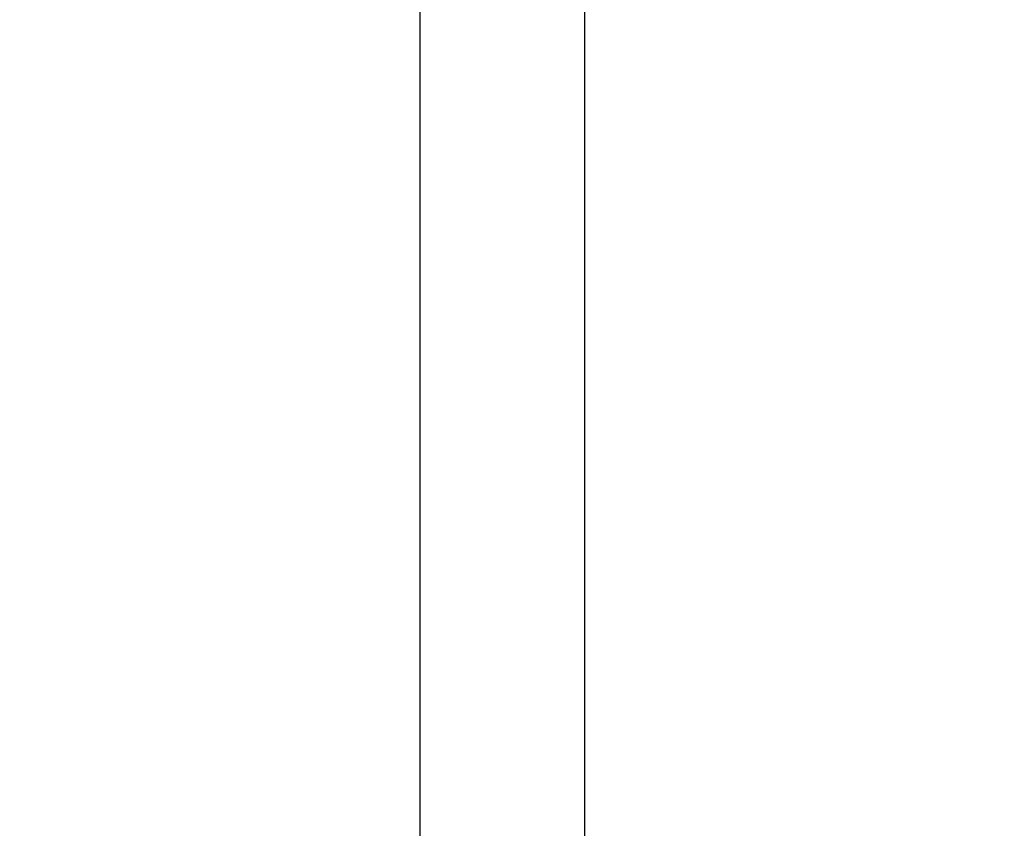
# Model space of a CAD drawing. Header units: millimetres. Extents: x 7 to 412, y 5 to 291.
# Tile 67 of 79: x 300 to 306, y 260 to 265. Entities that reach past the tile are written whole.
import ezdxf

# ---------------------------------------------------------------- set-up
doc = ezdxf.new("R2010")
doc.units = ezdxf.units.MM
doc.styles.add('SLDTEXTSTYLE2', font='TXT', dxfattribs={"width": 0.605})
doc.dimstyles.new('SLDDIMSTYLE3', dxfattribs={"dimtxt": 3.595646, "dimasz": 3, "dimexe": 0, "dimexo": 0.0625, "dimgap": 0.898912, "dimtad": 1, "dimdec": 1, "dimlfac": 12, "dimrnd": 1e-09, "dimzin": 12, "dimdsep": 46, "dimtxsty": 'SLDTEXTSTYLE2', "dimsah": 1, "dimcen": 0.09, "dimadec": 0, "dimazin": 3, "dimtfac": 1, "dimtdec": 1, "dimtofl": 0, "dimtmove": 0, "dimatfit": 3, "dimfxl": 1, "dimfrac": 2, "dimtolj": 1, "dimtzin": 12, "dimarcsym": 0})

# ---------------------------------------------------------------- blocks, each defined once
blk = doc.blocks.new('_D_10')
at = {"color": 7, "linetype": 'Continuous', "lineweight": 0}
for p, q in [((249.7996, 271.0587), (238.5419, 271.0587)), ((239.5419, 208.777), (239.5419, 271.0587)), ((329.5972, 208.777), (238.5419, 208.777))]:
    blk.add_line(p, q, dxfattribs=at)
at = {"color": 7, "linetype": 'Continuous', "lineweight": 18}
for points in [[(239.5419, 271.0587), (238.7919, 268.0587), (240.2919, 268.0587)], [(239.5419, 208.777), (240.2919, 211.777), (238.7919, 211.777)]]:
    blk.add_solid(points, dxfattribs=at)
at = {"color": 7, "linetype": 'Continuous', "lineweight": 18, "insert": (234.767, 233.7442), "char_height": 3.70417, "attachment_point": 1, "rotation": 90, "style": 'SLDTEXTSTYLE2'}
blk.add_mtext('747,4', dxfattribs=at)

msp = doc.modelspace()

# ---------------------------------------------------------------- linework, layer by layer
at = {"color": 7, "linetype": 'Continuous', "lineweight": 25}
for p, q in [((302.29847, 259.86032), (302.29847, 266.73532)), ((303.29847, 259.86032), (303.29847, 266.73532))]:
    msp.add_line(p, q, dxfattribs=at)

# ---------------------------------------------------------------- dimensions: what is measured, and where the dimension line sits
at = {"color": 7, "linetype": 'Continuous', "lineweight": 18}
dim = msp.add_linear_dim(base=(239.54193, 271.05865), p1=(330.59719, 208.77698), p2=(250.79956, 271.05865), angle=90, dimstyle='SLDDIMSTYLE3', dxfattribs=at)
dim.commit()
dim.dimension.update_dxf_attribs({"geometry": '_D_10', "text_midpoint": (239.54193, 239.91782), "dimtype": 160})

doc.saveas('drawing.dxf')
